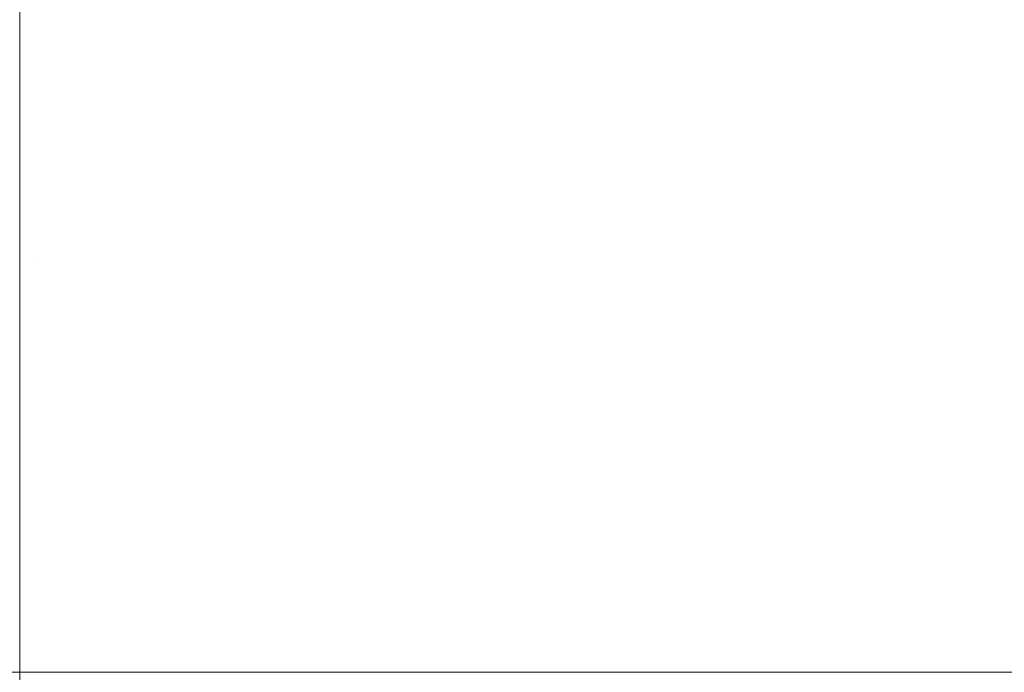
# Model space of a CAD drawing. Header units: centimetres. Extents: x -25.8 to 27.5, y 33.3 to 35.1.
# Tile 160 of 256: x -7.99296 to -7.97881, y 35.04011 to 35.04949. Entities that reach past the tile are written whole.
import ezdxf

# ---------------------------------------------------------------- set-up
doc = ezdxf.new("R2010")
doc.units = ezdxf.units.CM
doc.header["$LTSCALE"] = 2.54
doc.layers.add('Lucido design-1', color=7, linetype='Continuous')

# ---------------------------------------------------------------- blocks, each defined once
blk = doc.blocks.new('Gruppo-6-1')
at = {"color": 7, "linetype": 'Continuous', "lineweight": 9}
for points, invisible_edges in [([(-7.988323, 35.053236, 329.787095), (-7.98777, 35.053028, 329.787095), (-7.989252, 35.04934, 329.786617), (-7.989647, 35.049489, 329.786617)], 15), ([(-7.988323, 35.053236, 305.820332), (-7.98777, 35.053028, 305.820332), (-7.989252, 35.04934, 305.819854), (-7.989647, 35.049489, 305.819854)], 15), ([(-7.98777, 35.053028, 329.787095), (-7.987227, 35.052796, 329.787095), (-7.988864, 35.049174, 329.786617), (-7.989252, 35.04934, 329.786617)], 15), ([(-7.98777, 35.053028, 305.820332), (-7.987227, 35.052796, 305.820332), (-7.988864, 35.049174, 305.819854), (-7.989252, 35.04934, 305.819854)], 15), ([(-7.987227, 35.052796, 329.787095), (-7.986693, 35.052541, 329.787095), (-7.988483, 35.048992, 329.786617), (-7.988864, 35.049174, 329.786617)], 15), ([(-7.987227, 35.052796, 305.820332), (-7.986693, 35.052541, 305.820332), (-7.988483, 35.048992, 305.819854), (-7.988864, 35.049174, 305.819854)], 15), ([(-25.69296, 35.052621, 330.585336), (-25.69296, 35.048827, 330.585731), (27.40704, 35.048827, 330.585731), (27.40704, 35.052621, 330.585336)], 10), ([(-25.69296, 35.052621, 306.618573), (-25.69296, 35.048827, 306.618968), (27.40704, 35.048827, 306.618968), (27.40704, 35.052621, 306.618573)], 10), ([(-7.986693, 35.052541, 329.787095), (-7.986172, 35.052264, 329.787095), (-7.98811, 35.048794, 329.786617), (-7.988483, 35.048992, 329.786617)], 15), ([(-7.986693, 35.052541, 305.820332), (-7.986172, 35.052264, 305.820332), (-7.98811, 35.048794, 305.819854), (-7.988483, 35.048992, 305.819854)], 15), ([(-7.980054, 35.052481, 329.787732), (-7.979541, 35.051923, 329.787732), (-7.982511, 35.049308, 329.787095), (-7.982911, 35.049743, 329.787095)], 15), ([(-7.980054, 35.052481, 305.820969), (-7.979541, 35.051923, 305.820969), (-7.982511, 35.049308, 305.820332), (-7.982911, 35.049743, 305.820332)], 15), ([(-7.986172, 35.052264, 329.787095), (-7.985662, 35.051965, 329.787095), (-7.987746, 35.048581, 329.786617), (-7.98811, 35.048794, 329.786617)], 15), ([(-7.986172, 35.052264, 305.820332), (-7.985662, 35.051965, 305.820332), (-7.987746, 35.048581, 305.819854), (-7.98811, 35.048794, 305.819854)], 15), ([(-7.985662, 35.051965, 329.787095), (-7.985166, 35.051644, 329.787095), (-7.987391, 35.048352, 329.786617), (-7.987746, 35.048581, 329.786617)], 15), ([(-7.985662, 35.051965, 305.820332), (-7.985166, 35.051644, 305.820332), (-7.987391, 35.048352, 305.819854), (-7.987746, 35.048581, 305.819854)], 15), ([(-7.979541, 35.051923, 329.787732), (-7.979051, 35.051342, 329.787732), (-7.98213, 35.048856, 329.787095), (-7.982511, 35.049308, 329.787095)], 15), ([(-7.979541, 35.051923, 305.820969), (-7.979051, 35.051342, 305.820969), (-7.98213, 35.048856, 305.820332), (-7.982511, 35.049308, 305.820332)], 15), ([(-7.985166, 35.051644, 329.787095), (-7.984683, 35.051303, 329.787095), (-7.987046, 35.048108, 329.786617), (-7.987391, 35.048352, 329.786617)], 15), ([(-7.985166, 35.051644, 305.820332), (-7.984683, 35.051303, 305.820332), (-7.987046, 35.048108, 305.819854), (-7.987391, 35.048352, 305.819854)], 15), ([(-7.984683, 35.051303, 329.787095), (-7.984216, 35.050942, 329.787095), (-7.986712, 35.04785, 329.786617), (-7.987046, 35.048108, 329.786617)], 15), ([(-7.984683, 35.051303, 305.820332), (-7.984216, 35.050942, 305.820332), (-7.986712, 35.04785, 305.819854), (-7.987046, 35.048108, 305.819854)], 15), ([(-7.979051, 35.051342, 329.787732), (-7.978587, 35.050742, 329.787732), (-7.981769, 35.048389, 329.787095), (-7.98213, 35.048856, 329.787095)], 15), ([(-7.979051, 35.051342, 305.820969), (-7.978587, 35.050742, 305.820969), (-7.981769, 35.048389, 305.820332), (-7.98213, 35.048856, 305.820332)], 15), ([(-7.984216, 35.050942, 329.787095), (-7.983764, 35.050561, 329.787095), (-7.98639, 35.047578, 329.786617), (-7.986712, 35.04785, 329.786617)], 15), ([(-7.984216, 35.050942, 305.820332), (-7.983764, 35.050561, 305.820332), (-7.98639, 35.047578, 305.819854), (-7.986712, 35.04785, 305.819854)], 15), ([(-7.978587, 35.050742, 329.787732), (-7.978149, 35.050122, 329.787732), (-7.981428, 35.047906, 329.787095), (-7.981769, 35.048389, 329.787095)], 15), ([(-7.978587, 35.050742, 305.820969), (-7.978149, 35.050122, 305.820969), (-7.981428, 35.047906, 305.820332), (-7.981769, 35.048389, 305.820332)], 15), ([(-7.983764, 35.050561, 329.787095), (-7.983329, 35.050161, 329.787095), (-7.986079, 35.047292, 329.786617), (-7.98639, 35.047578, 329.786617)], 15), ([(-7.983764, 35.050561, 305.820332), (-7.983329, 35.050161, 305.820332), (-7.986079, 35.047292, 305.819854), (-7.98639, 35.047578, 305.819854)], 15), ([(-7.983329, 35.050161, 329.787095), (-7.982911, 35.049743, 329.787095), (-7.98578, 35.046993, 329.786617), (-7.986079, 35.047292, 329.786617)], 15), ([(-7.983329, 35.050161, 305.820332), (-7.982911, 35.049743, 305.820332), (-7.98578, 35.046993, 305.819854), (-7.986079, 35.047292, 305.819854)], 15), ([(-7.978149, 35.050122, 329.787732), (-7.977738, 35.049485, 329.787732), (-7.981107, 35.04741, 329.787095), (-7.981428, 35.047906, 329.787095)], 15), ([(-7.978149, 35.050122, 305.820969), (-7.977738, 35.049485, 305.820969), (-7.981107, 35.04741, 305.820332), (-7.981428, 35.047906, 305.820332)], 15), ([(-7.99296, 35.048826, 329.786519), (-7.99296, 35.050057, 329.786617), (-7.992538, 35.050048, 329.786617)], 10), ([(-7.99296, 35.048826, 305.819756), (-7.99296, 35.050057, 305.819854), (-7.992538, 35.050048, 305.819854)], 10), ([(-7.992538, 35.050048, 329.786617), (-7.992707, 35.046067, 329.786299), (-7.99296, 35.046073, 329.786299), (-7.99296, 35.048826, 329.786519)], 11), ([(-7.992538, 35.050048, 305.819854), (-7.992707, 35.046067, 305.819536), (-7.99296, 35.046073, 305.819536), (-7.99296, 35.048826, 305.819756)], 11), ([(-7.992538, 35.050048, 329.786617), (-7.992117, 35.050021, 329.786617), (-7.992455, 35.046051, 329.786299), (-7.992707, 35.046067, 329.786299)], 15), ([(-7.992538, 35.050048, 305.819854), (-7.992117, 35.050021, 305.819854), (-7.992455, 35.046051, 305.819536), (-7.992707, 35.046067, 305.819536)], 15), ([(-7.992117, 35.050021, 329.786617), (-7.991697, 35.049977, 329.786617), (-7.992203, 35.046024, 329.786299), (-7.992455, 35.046051, 329.786299)], 15), ([(-7.992117, 35.050021, 305.819854), (-7.991697, 35.049977, 305.819854), (-7.992203, 35.046024, 305.819536), (-7.992455, 35.046051, 305.819536)], 15), ([(-7.991697, 35.049977, 329.786617), (-7.991279, 35.049914, 329.786617), (-7.991953, 35.045987, 329.786299), (-7.992203, 35.046024, 329.786299)], 15), ([(-7.991697, 35.049977, 305.819854), (-7.991279, 35.049914, 305.819854), (-7.991953, 35.045987, 305.819536), (-7.992203, 35.046024, 305.819536)], 15), ([(-7.991279, 35.049914, 329.786617), (-7.990865, 35.049834, 329.786617), (-7.991704, 35.045939, 329.786299), (-7.991953, 35.045987, 329.786299)], 15), ([(-7.991279, 35.049914, 305.819854), (-7.990865, 35.049834, 305.819854), (-7.991704, 35.045939, 305.819536), (-7.991953, 35.045987, 305.819536)], 15), ([(-7.990865, 35.049834, 329.786617), (-7.990454, 35.049736, 329.786617), (-7.991458, 35.04588, 329.786299), (-7.991704, 35.045939, 329.786299)], 15), ([(-7.990865, 35.049834, 305.819854), (-7.990454, 35.049736, 305.819854), (-7.991458, 35.04588, 305.819536), (-7.991704, 35.045939, 305.819536)], 15), ([(-7.990454, 35.049736, 329.786617), (-7.990048, 35.049621, 329.786617), (-7.991215, 35.045811, 329.786299), (-7.991458, 35.04588, 329.786299)], 15), ([(-7.990454, 35.049736, 305.819854), (-7.990048, 35.049621, 305.819854), (-7.991215, 35.045811, 305.819536), (-7.991458, 35.04588, 305.819536)], 15), ([(-7.982911, 35.049743, 329.787095), (-7.982511, 35.049308, 329.787095), (-7.985494, 35.046682, 329.786617), (-7.98578, 35.046993, 329.786617)], 15), ([(-7.982911, 35.049743, 305.820332), (-7.982511, 35.049308, 305.820332), (-7.985494, 35.046682, 305.819854), (-7.98578, 35.046993, 305.819854)], 15), ([(-7.990048, 35.049621, 329.786617), (-7.989647, 35.049489, 329.786617), (-7.990974, 35.045732, 329.786299), (-7.991215, 35.045811, 329.786299)], 15), ([(-7.990048, 35.049621, 305.819854), (-7.989647, 35.049489, 305.819854), (-7.990974, 35.045732, 305.819536), (-7.991215, 35.045811, 305.819536)], 15), ([(-7.989647, 35.049489, 329.786617), (-7.989252, 35.04934, 329.786617), (-7.990738, 35.045643, 329.786299), (-7.990974, 35.045732, 329.786299)], 15), ([(-7.989647, 35.049489, 305.819854), (-7.989252, 35.04934, 305.819854), (-7.990738, 35.045643, 305.819536), (-7.990974, 35.045732, 305.819536)], 15), ([(-7.977738, 35.049485, 329.787732), (-7.977354, 35.04883, 329.787732), (-7.980808, 35.0469, 329.787095), (-7.981107, 35.04741, 329.787095)], 15), ([(-7.977738, 35.049485, 305.820969), (-7.977354, 35.04883, 305.820969), (-7.980808, 35.0469, 305.820332), (-7.981107, 35.04741, 305.820332)], 15), ([(-7.989252, 35.04934, 329.786617), (-7.988864, 35.049174, 329.786617), (-7.990505, 35.045543, 329.786299), (-7.990738, 35.045643, 329.786299)], 15), ([(-7.989252, 35.04934, 305.819854), (-7.988864, 35.049174, 305.819854), (-7.990505, 35.045543, 305.819536), (-7.990738, 35.045643, 305.819536)], 15), ([(-7.982511, 35.049308, 329.787095), (-7.98213, 35.048856, 329.787095), (-7.985222, 35.04636, 329.786617), (-7.985494, 35.046682, 329.786617)], 15), ([(-7.982511, 35.049308, 305.820332), (-7.98213, 35.048856, 305.820332), (-7.985222, 35.04636, 305.819854), (-7.985494, 35.046682, 305.819854)], 15), ([(-7.988864, 35.049174, 329.786617), (-7.988483, 35.048992, 329.786617), (-7.990277, 35.045434, 329.786299), (-7.990505, 35.045543, 329.786299)], 15), ([(-7.988864, 35.049174, 305.819854), (-7.988483, 35.048992, 305.819854), (-7.990277, 35.045434, 305.819536), (-7.990505, 35.045543, 305.819536)], 15), ([(-7.988483, 35.048992, 329.786617), (-7.98811, 35.048794, 329.786617), (-7.990053, 35.045316, 329.786299), (-7.990277, 35.045434, 329.786299)], 15), ([(-7.988483, 35.048992, 305.819854), (-7.98811, 35.048794, 305.819854), (-7.990053, 35.045316, 305.819536), (-7.990277, 35.045434, 305.819536)], 15), ([(27.40704, 35.048331, 330.585783), (27.40704, 35.048827, 330.585731), (-25.69296, 35.048827, 330.585731), (-25.69296, 35.048331, 330.585783)], 10), ([(27.40704, 35.048331, 306.61902), (27.40704, 35.048827, 306.618968), (-25.69296, 35.048827, 306.618968), (-25.69296, 35.048331, 306.61902)], 10), ([(-7.98213, 35.048856, 329.787095), (-7.981769, 35.048389, 329.787095), (-7.984964, 35.046026, 329.786617), (-7.985222, 35.04636, 329.786617)], 15), ([(-7.98213, 35.048856, 305.820332), (-7.981769, 35.048389, 305.820332), (-7.984964, 35.046026, 305.819854), (-7.985222, 35.04636, 305.819854)], 15), ([(-7.977354, 35.04883, 329.787732), (-7.976998, 35.04816, 329.787732), (-7.980531, 35.046379, 329.787095), (-7.980808, 35.0469, 329.787095)], 15), ([(-7.977354, 35.04883, 305.820969), (-7.976998, 35.04816, 305.820969), (-7.980531, 35.046379, 305.820332), (-7.980808, 35.0469, 305.820332)], 15), ([(-7.98811, 35.048794, 329.786617), (-7.987746, 35.048581, 329.786617), (-7.989835, 35.045188, 329.786299), (-7.990053, 35.045316, 329.786299)], 15), ([(-7.98811, 35.048794, 305.819854), (-7.987746, 35.048581, 305.819854), (-7.989835, 35.045188, 305.819536), (-7.990053, 35.045316, 305.819536)], 15), ([(-7.987746, 35.048581, 329.786617), (-7.987391, 35.048352, 329.786617), (-7.989622, 35.04505, 329.786299), (-7.989835, 35.045188, 329.786299)], 15), ([(-7.987746, 35.048581, 305.819854), (-7.987391, 35.048352, 305.819854), (-7.989622, 35.04505, 305.819536), (-7.989835, 35.045188, 305.819536)], 15), ([(-7.981769, 35.048389, 329.787095), (-7.981428, 35.047906, 329.787095), (-7.98472, 35.045681, 329.786617), (-7.984964, 35.046026, 329.786617)], 15), ([(-7.981769, 35.048389, 305.820332), (-7.981428, 35.047906, 305.820332), (-7.98472, 35.045681, 305.819854), (-7.984964, 35.046026, 305.819854)], 15), ([(-25.69296, 35.048331, 330.585783), (-25.69296, 35.044473, 330.586018), (27.40704, 35.044473, 330.586018), (27.40704, 35.048331, 330.585783)], 10), ([(-25.69296, 35.048331, 306.61902), (-25.69296, 35.044473, 306.619255), (27.40704, 35.044473, 306.619255), (27.40704, 35.048331, 306.61902)], 10), ([(-7.987391, 35.048352, 329.786617), (-7.987046, 35.048108, 329.786617), (-7.989416, 35.044904, 329.786299), (-7.989622, 35.04505, 329.786299)], 15), ([(-7.987391, 35.048352, 305.819854), (-7.987046, 35.048108, 305.819854), (-7.989416, 35.044904, 305.819536), (-7.989622, 35.04505, 305.819536)], 15), ([(-7.987046, 35.048108, 329.786617), (-7.986712, 35.04785, 329.786617), (-7.989215, 35.044749, 329.786299), (-7.989416, 35.044904, 329.786299)], 15), ([(-7.987046, 35.048108, 305.819854), (-7.986712, 35.04785, 305.819854), (-7.989215, 35.044749, 305.819536), (-7.989416, 35.044904, 305.819536)], 15), ([(-7.976998, 35.04816, 329.787732), (-7.97667, 35.047475, 329.787732), (-7.980276, 35.045845, 329.787095), (-7.980531, 35.046379, 329.787095)], 15), ([(-7.976998, 35.04816, 305.820969), (-7.97667, 35.047475, 305.820969), (-7.980276, 35.045845, 305.820332), (-7.980531, 35.046379, 305.820332)], 15), ([(-7.986712, 35.04785, 329.786617), (-7.98639, 35.047578, 329.786617), (-7.989022, 35.044586, 329.786299), (-7.989215, 35.044749, 329.786299)], 15), ([(-7.986712, 35.04785, 305.819854), (-7.98639, 35.047578, 305.819854), (-7.989022, 35.044586, 305.819536), (-7.989215, 35.044749, 305.819536)], 15), ([(-7.981428, 35.047906, 329.787095), (-7.981107, 35.04741, 329.787095), (-7.984491, 35.045326, 329.786617), (-7.98472, 35.045681, 329.786617)], 15), ([(-7.981428, 35.047906, 305.820332), (-7.981107, 35.04741, 305.820332), (-7.984491, 35.045326, 305.819854), (-7.98472, 35.045681, 305.819854)], 15), ([(-7.98639, 35.047578, 329.786617), (-7.986079, 35.047292, 329.786617), (-7.988836, 35.044415, 329.786299), (-7.989022, 35.044586, 329.786299)], 15), ([(-7.98639, 35.047578, 305.819854), (-7.986079, 35.047292, 305.819854), (-7.988836, 35.044415, 305.819536), (-7.989022, 35.044586, 305.819536)], 15), ([(-7.981107, 35.04741, 329.787095), (-7.980808, 35.0469, 329.787095), (-7.984278, 35.044962, 329.786617), (-7.984491, 35.045326, 329.786617)], 15), ([(-7.981107, 35.04741, 305.820332), (-7.980808, 35.0469, 305.820332), (-7.984278, 35.044962, 305.819854), (-7.984491, 35.045326, 305.819854)], 15), ([(-7.97667, 35.047475, 329.787732), (-7.976373, 35.046777, 329.787732), (-7.980044, 35.045302, 329.787095), (-7.980276, 35.045845, 329.787095)], 15), ([(-7.97667, 35.047475, 305.820969), (-7.976373, 35.046777, 305.820969), (-7.980044, 35.045302, 305.820332), (-7.980276, 35.045845, 305.820332)], 15), ([(-7.986079, 35.047292, 329.786617), (-7.98578, 35.046993, 329.786617), (-7.988657, 35.044236, 329.786299), (-7.988836, 35.044415, 329.786299)], 15), ([(-7.986079, 35.047292, 305.819854), (-7.98578, 35.046993, 305.819854), (-7.988657, 35.044236, 305.819536), (-7.988836, 35.044415, 305.819536)], 15), ([(-7.98578, 35.046993, 329.786617), (-7.985494, 35.046682, 329.786617), (-7.988486, 35.04405, 329.786299), (-7.988657, 35.044236, 329.786299)], 15), ([(-7.98578, 35.046993, 305.819854), (-7.985494, 35.046682, 305.819854), (-7.988486, 35.04405, 305.819536), (-7.988657, 35.044236, 305.819536)], 15), ([(-7.980808, 35.0469, 329.787095), (-7.980531, 35.046379, 329.787095), (-7.98408, 35.044589, 329.786617), (-7.984278, 35.044962, 329.786617)], 15), ([(-7.980808, 35.0469, 305.820332), (-7.980531, 35.046379, 305.820332), (-7.98408, 35.044589, 305.819854), (-7.984278, 35.044962, 305.819854)], 15), ([(-7.985494, 35.046682, 329.786617), (-7.985222, 35.04636, 329.786617), (-7.988323, 35.043857, 329.786299), (-7.988486, 35.04405, 329.786299)], 15), ([(-7.985494, 35.046682, 305.819854), (-7.985222, 35.04636, 305.819854), (-7.988323, 35.043857, 305.819536), (-7.988486, 35.04405, 305.819536)], 15), ([(-7.976373, 35.046777, 329.787732), (-7.976105, 35.046067, 329.787732), (-7.979836, 35.044749, 329.787095), (-7.980044, 35.045302, 329.787095)], 15), ([(-7.976373, 35.046777, 305.820969), (-7.976105, 35.046067, 305.820969), (-7.979836, 35.044749, 305.820332), (-7.980044, 35.045302, 305.820332)], 15), ([(-7.985222, 35.04636, 329.786617), (-7.984964, 35.046026, 329.786617), (-7.988168, 35.043656, 329.786299), (-7.988323, 35.043857, 329.786299)], 15), ([(-7.985222, 35.04636, 305.819854), (-7.984964, 35.046026, 305.819854), (-7.988168, 35.043656, 305.819536), (-7.988323, 35.043857, 305.819536)], 15), ([(-7.980531, 35.046379, 329.787095), (-7.980276, 35.045845, 329.787095), (-7.983898, 35.044208, 329.786617), (-7.98408, 35.044589, 329.786617)], 15), ([(-7.980531, 35.046379, 305.820332), (-7.980276, 35.045845, 305.820332), (-7.983898, 35.044208, 305.819854), (-7.98408, 35.044589, 305.819854)], 15), ([(-7.99296, 35.044473, 329.786236), (-7.99296, 35.046073, 329.786299), (-7.992707, 35.046067, 329.786299)], 10), ([(-7.99296, 35.044473, 305.819473), (-7.99296, 35.046073, 305.819536), (-7.992707, 35.046067, 305.819536)], 10), ([(-7.992707, 35.046067, 329.786299), (-7.992876, 35.042082, 329.786141), (-7.99296, 35.042084, 329.786141), (-7.99296, 35.044473, 329.786236)], 11), ([(-7.992707, 35.046067, 305.819536), (-7.992876, 35.042082, 305.819378), (-7.99296, 35.042084, 305.819378), (-7.99296, 35.044473, 305.819473)], 11), ([(-7.992707, 35.046067, 329.786299), (-7.992455, 35.046051, 329.786299), (-7.992793, 35.042077, 329.786141), (-7.992876, 35.042082, 329.786141)], 15), ([(-7.992707, 35.046067, 305.819536), (-7.992455, 35.046051, 305.819536), (-7.992793, 35.042077, 305.819378), (-7.992876, 35.042082, 305.819378)], 15), ([(-7.992455, 35.046051, 329.786299), (-7.992203, 35.046024, 329.786299), (-7.99271, 35.042068, 329.786141), (-7.992793, 35.042077, 329.786141)], 15), ([(-7.992455, 35.046051, 305.819536), (-7.992203, 35.046024, 305.819536), (-7.99271, 35.042068, 305.819378), (-7.992793, 35.042077, 305.819378)], 15), ([(-7.992203, 35.046024, 329.786299), (-7.991953, 35.045987, 329.786299), (-7.992627, 35.042056, 329.786141), (-7.99271, 35.042068, 329.786141)], 15), ([(-7.992203, 35.046024, 305.819536), (-7.991953, 35.045987, 305.819536), (-7.992627, 35.042056, 305.819378), (-7.99271, 35.042068, 305.819378)], 15), ([(-7.991953, 35.045987, 329.786299), (-7.991704, 35.045939, 329.786299), (-7.992545, 35.04204, 329.786141), (-7.992627, 35.042056, 329.786141)], 15), ([(-7.991953, 35.045987, 305.819536), (-7.991704, 35.045939, 305.819536), (-7.992545, 35.04204, 305.819378), (-7.992627, 35.042056, 305.819378)], 15), ([(-7.984964, 35.046026, 329.786617), (-7.98472, 35.045681, 329.786617), (-7.988022, 35.04345, 329.786299), (-7.988168, 35.043656, 329.786299)], 15), ([(-7.984964, 35.046026, 305.819854), (-7.98472, 35.045681, 305.819854), (-7.988022, 35.04345, 305.819536), (-7.988168, 35.043656, 305.819536)], 15), ([(-7.976105, 35.046067, 329.787732), (-7.975867, 35.045347, 329.787732), (-7.979651, 35.044188, 329.787095), (-7.979836, 35.044749, 329.787095)], 15), ([(-7.976105, 35.046067, 305.820969), (-7.975867, 35.045347, 305.820969), (-7.979651, 35.044188, 305.820332), (-7.979836, 35.044749, 305.820332)], 15), ([(-7.991704, 35.045939, 329.786299), (-7.991458, 35.04588, 329.786299), (-7.992463, 35.04202, 329.786141), (-7.992545, 35.04204, 329.786141)], 15), ([(-7.991704, 35.045939, 305.819536), (-7.991458, 35.04588, 305.819536), (-7.992463, 35.04202, 305.819378), (-7.992545, 35.04204, 305.819378)], 15), ([(-7.991458, 35.04588, 329.786299), (-7.991215, 35.045811, 329.786299), (-7.992383, 35.041998, 329.786141), (-7.992463, 35.04202, 329.786141)], 15), ([(-7.991458, 35.04588, 305.819536), (-7.991215, 35.045811, 305.819536), (-7.992383, 35.041998, 305.819378), (-7.992463, 35.04202, 305.819378)], 15), ([(-7.980276, 35.045845, 329.787095), (-7.980044, 35.045302, 329.787095), (-7.983732, 35.04382, 329.786617), (-7.983898, 35.044208, 329.786617)], 15), ([(-7.980276, 35.045845, 305.820332), (-7.980044, 35.045302, 305.820332), (-7.983732, 35.04382, 305.819854), (-7.983898, 35.044208, 305.819854)], 15), ([(-7.991215, 35.045811, 329.786299), (-7.990974, 35.045732, 329.786299), (-7.992303, 35.041971, 329.786141), (-7.992383, 35.041998, 329.786141)], 15), ([(-7.991215, 35.045811, 305.819536), (-7.990974, 35.045732, 305.819536), (-7.992303, 35.041971, 305.819378), (-7.992383, 35.041998, 305.819378)], 15), ([(-7.990974, 35.045732, 329.786299), (-7.990738, 35.045643, 329.786299), (-7.992225, 35.041942, 329.786141), (-7.992303, 35.041971, 329.786141)], 15), ([(-7.990974, 35.045732, 305.819536), (-7.990738, 35.045643, 305.819536), (-7.992225, 35.041942, 305.819378), (-7.992303, 35.041971, 305.819378)], 15), ([(-7.990738, 35.045643, 329.786299), (-7.990505, 35.045543, 329.786299), (-7.992148, 35.041909, 329.786141), (-7.992225, 35.041942, 329.786141)], 15), ([(-7.990738, 35.045643, 305.819536), (-7.990505, 35.045543, 305.819536), (-7.992148, 35.041909, 305.819378), (-7.992225, 35.041942, 305.819378)], 15), ([(-7.98472, 35.045681, 329.786617), (-7.984491, 35.045326, 329.786617), (-7.987884, 35.043237, 329.786299), (-7.988022, 35.04345, 329.786299)], 15), ([(-7.98472, 35.045681, 305.819854), (-7.984491, 35.045326, 305.819854), (-7.987884, 35.043237, 305.819536), (-7.988022, 35.04345, 305.819536)], 15), ([(-7.990505, 35.045543, 329.786299), (-7.990277, 35.045434, 329.786299), (-7.992072, 35.041873, 329.786141), (-7.992148, 35.041909, 329.786141)], 15), ([(-7.990505, 35.045543, 305.819536), (-7.990277, 35.045434, 305.819536), (-7.992072, 35.041873, 305.819378), (-7.992148, 35.041909, 305.819378)], 15), ([(-7.990277, 35.045434, 329.786299), (-7.990053, 35.045316, 329.786299), (-7.991998, 35.041834, 329.786141), (-7.992072, 35.041873, 329.786141)], 15), ([(-7.990277, 35.045434, 305.819536), (-7.990053, 35.045316, 305.819536), (-7.991998, 35.041834, 305.819378), (-7.992072, 35.041873, 305.819378)], 15), ([(-7.990053, 35.045316, 329.786299), (-7.989835, 35.045188, 329.786299), (-7.991926, 35.041791, 329.786141), (-7.991998, 35.041834, 329.786141)], 15), ([(-7.990053, 35.045316, 305.819536), (-7.989835, 35.045188, 305.819536), (-7.991926, 35.041791, 305.819378), (-7.991998, 35.041834, 305.819378)], 15), ([(-7.984491, 35.045326, 329.786617), (-7.984278, 35.044962, 329.786617), (-7.987756, 35.043019, 329.786299), (-7.987884, 35.043237, 329.786299)], 15), ([(-7.984491, 35.045326, 305.819854), (-7.984278, 35.044962, 305.819854), (-7.987756, 35.043019, 305.819536), (-7.987884, 35.043237, 305.819536)], 15), ([(-7.980044, 35.045302, 329.787095), (-7.979836, 35.044749, 329.787095), (-7.983583, 35.043425, 329.786617), (-7.983732, 35.04382, 329.786617)], 15), ([(-7.980044, 35.045302, 305.820332), (-7.979836, 35.044749, 305.820332), (-7.983583, 35.043425, 305.819854), (-7.983732, 35.04382, 305.819854)], 15), ([(-7.975867, 35.045347, 329.787732), (-7.97566, 35.044616, 329.787732), (-7.97949, 35.043619, 329.787095), (-7.979651, 35.044188, 329.787095)], 15), ([(-7.975867, 35.045347, 305.820969), (-7.97566, 35.044616, 305.820969), (-7.97949, 35.043619, 305.820332), (-7.979651, 35.044188, 305.820332)], 15), ([(-7.989835, 35.045188, 329.786299), (-7.989622, 35.04505, 329.786299), (-7.991856, 35.041746, 329.786141), (-7.991926, 35.041791, 329.786141)], 15), ([(-7.989835, 35.045188, 305.819536), (-7.989622, 35.04505, 305.819536), (-7.991856, 35.041746, 305.819378), (-7.991926, 35.041791, 305.819378)], 15), ([(-7.989622, 35.04505, 329.786299), (-7.989416, 35.044904, 329.786299), (-7.991787, 35.041698, 329.786141), (-7.991856, 35.041746, 329.786141)], 15), ([(-7.989622, 35.04505, 305.819536), (-7.989416, 35.044904, 305.819536), (-7.991787, 35.041698, 305.819378), (-7.991856, 35.041746, 305.819378)], 15), ([(-7.989416, 35.044904, 329.786299), (-7.989215, 35.044749, 329.786299), (-7.991721, 35.041646, 329.786141), (-7.991787, 35.041698, 329.786141)], 15), ([(-7.989416, 35.044904, 305.819536), (-7.989215, 35.044749, 305.819536), (-7.991721, 35.041646, 305.819378), (-7.991787, 35.041698, 305.819378)], 15), ([(-7.984278, 35.044962, 329.786617), (-7.98408, 35.044589, 329.786617), (-7.987638, 35.042795, 329.786299), (-7.987756, 35.043019, 329.786299)], 15), ([(-7.984278, 35.044962, 305.819854), (-7.98408, 35.044589, 305.819854), (-7.987638, 35.042795, 305.819536), (-7.987756, 35.043019, 305.819536)], 15), ([(-7.989215, 35.044749, 329.786299), (-7.989022, 35.044586, 329.786299), (-7.991657, 35.041592, 329.786141), (-7.991721, 35.041646, 329.786141)], 15), ([(-7.989215, 35.044749, 305.819536), (-7.989022, 35.044586, 305.819536), (-7.991657, 35.041592, 305.819378), (-7.991721, 35.041646, 305.819378)], 15), ([(-7.979836, 35.044749, 329.787095), (-7.979651, 35.044188, 329.787095), (-7.983451, 35.043024, 329.786617), (-7.983583, 35.043425, 329.786617)], 15), ([(-7.979836, 35.044749, 305.820332), (-7.979651, 35.044188, 305.820332), (-7.983451, 35.043024, 305.819854), (-7.983583, 35.043425, 305.819854)], 15), ([(-7.989022, 35.044586, 329.786299), (-7.988836, 35.044415, 329.786299), (-7.991595, 35.041536, 329.786141), (-7.991657, 35.041592, 329.786141)], 15), ([(-7.989022, 35.044586, 305.819536), (-7.988836, 35.044415, 305.819536), (-7.991595, 35.041536, 305.819378), (-7.991657, 35.041592, 305.819378)], 15), ([(-7.98408, 35.044589, 329.786617), (-7.983898, 35.044208, 329.786617), (-7.987529, 35.042567, 329.786299), (-7.987638, 35.042795, 329.786299)], 15), ([(-7.98408, 35.044589, 305.819854), (-7.983898, 35.044208, 305.819854), (-7.987529, 35.042567, 305.819536), (-7.987638, 35.042795, 305.819536)], 15), ([(-7.97566, 35.044616, 329.787732), (-7.975485, 35.043878, 329.787732), (-7.979353, 35.043045, 329.787095), (-7.97949, 35.043619, 329.787095)], 15), ([(-7.97566, 35.044616, 305.820969), (-7.975485, 35.043878, 305.820969), (-7.979353, 35.043045, 305.820332), (-7.97949, 35.043619, 305.820332)], 15), ([(27.40704, 35.044028, 330.586045), (27.40704, 35.044473, 330.586018), (-25.69296, 35.044473, 330.586018), (-25.69296, 35.044028, 330.586045)], 10), ([(27.40704, 35.044028, 306.619282), (27.40704, 35.044473, 306.619255), (-25.69296, 35.044473, 306.619255), (-25.69296, 35.044028, 306.619282)], 10), ([(-7.988836, 35.044415, 329.786299), (-7.988657, 35.044236, 329.786299), (-7.991536, 35.041477, 329.786141), (-7.991595, 35.041536, 329.786141)], 15), ([(-7.988836, 35.044415, 305.819536), (-7.988657, 35.044236, 305.819536), (-7.991536, 35.041477, 305.819378), (-7.991595, 35.041536, 305.819378)], 15), ([(-7.988657, 35.044236, 329.786299), (-7.988486, 35.04405, 329.786299), (-7.99148, 35.041415, 329.786141), (-7.991536, 35.041477, 329.786141)], 15), ([(-7.988657, 35.044236, 305.819536), (-7.988486, 35.04405, 305.819536), (-7.99148, 35.041415, 305.819378), (-7.991536, 35.041477, 305.819378)], 15), ([(-7.983898, 35.044208, 329.786617), (-7.983732, 35.04382, 329.786617), (-7.987429, 35.042334, 329.786299), (-7.987529, 35.042567, 329.786299)], 15), ([(-7.983898, 35.044208, 305.819854), (-7.983732, 35.04382, 305.819854), (-7.987429, 35.042334, 305.819536), (-7.987529, 35.042567, 305.819536)], 15), ([(-7.979651, 35.044188, 329.787095), (-7.97949, 35.043619, 329.787095), (-7.983336, 35.042618, 329.786617), (-7.983451, 35.043024, 329.786617)], 15), ([(-7.979651, 35.044188, 305.820332), (-7.97949, 35.043619, 305.820332), (-7.983336, 35.042618, 305.819854), (-7.983451, 35.043024, 305.819854)], 15), ([(-25.69296, 35.044028, 330.586045), (-25.69296, 35.040112, 330.586121), (27.40704, 35.040112, 330.586121), (27.40704, 35.044028, 330.586045)], 8), ([(-25.69296, 35.044028, 306.619282), (-25.69296, 35.040112, 306.619358), (27.40704, 35.040112, 306.619358), (27.40704, 35.044028, 306.619282)], 8), ([(-7.988486, 35.04405, 329.786299), (-7.988323, 35.043857, 329.786299), (-7.991426, 35.041351, 329.786141), (-7.99148, 35.041415, 329.786141)], 15), ([(-7.988486, 35.04405, 305.819536), (-7.988323, 35.043857, 305.819536), (-7.991426, 35.041351, 305.819378), (-7.99148, 35.041415, 305.819378)], 15), ([(-7.988323, 35.043857, 329.786299), (-7.988168, 35.043656, 329.786299), (-7.991374, 35.041285, 329.786141), (-7.991426, 35.041351, 329.786141)], 15), ([(-7.988323, 35.043857, 305.819536), (-7.988168, 35.043656, 305.819536), (-7.991374, 35.041285, 305.819378), (-7.991426, 35.041351, 305.819378)], 15), ([(-7.975485, 35.043878, 329.787732), (-7.975341, 35.043133, 329.787732), (-7.979241, 35.042464, 329.787095), (-7.979353, 35.043045, 329.787095)], 15), ([(-7.975485, 35.043878, 305.820969), (-7.975341, 35.043133, 305.820969), (-7.979241, 35.042464, 305.820332), (-7.979353, 35.043045, 305.820332)], 15), ([(-7.983732, 35.04382, 329.786617), (-7.983583, 35.043425, 329.786617), (-7.98734, 35.042098, 329.786299), (-7.987429, 35.042334, 329.786299)], 15), ([(-7.983732, 35.04382, 305.819854), (-7.983583, 35.043425, 305.819854), (-7.98734, 35.042098, 305.819536), (-7.987429, 35.042334, 305.819536)], 15), ([(-7.988168, 35.043656, 329.786299), (-7.988022, 35.04345, 329.786299), (-7.991326, 35.041216, 329.786141), (-7.991374, 35.041285, 329.786141)], 15), ([(-7.988168, 35.043656, 305.819536), (-7.988022, 35.04345, 305.819536), (-7.991326, 35.041216, 305.819378), (-7.991374, 35.041285, 305.819378)], 15), ([(-7.97949, 35.043619, 329.787095), (-7.979353, 35.043045, 329.787095), (-7.983238, 35.042207, 329.786617), (-7.983336, 35.042618, 329.786617)], 15), ([(-7.97949, 35.043619, 305.820332), (-7.979353, 35.043045, 305.820332), (-7.983238, 35.042207, 305.819854), (-7.983336, 35.042618, 305.819854)], 15), ([(-7.988022, 35.04345, 329.786299), (-7.987884, 35.043237, 329.786299), (-7.991281, 35.041146, 329.786141), (-7.991326, 35.041216, 329.786141)], 15), ([(-7.988022, 35.04345, 305.819536), (-7.987884, 35.043237, 305.819536), (-7.991281, 35.041146, 305.819378), (-7.991326, 35.041216, 305.819378)], 15), ([(-7.983583, 35.043425, 329.786617), (-7.983451, 35.043024, 329.786617), (-7.987261, 35.041857, 329.786299), (-7.98734, 35.042098, 329.786299)], 15), ([(-7.983583, 35.043425, 305.819854), (-7.983451, 35.043024, 305.819854), (-7.987261, 35.041857, 305.819536), (-7.98734, 35.042098, 305.819536)], 15), ([(-7.987884, 35.043237, 329.786299), (-7.987756, 35.043019, 329.786299), (-7.991238, 35.041074, 329.786141), (-7.991281, 35.041146, 329.786141)], 15), ([(-7.987884, 35.043237, 305.819536), (-7.987756, 35.043019, 305.819536), (-7.991238, 35.041074, 305.819378), (-7.991281, 35.041146, 305.819378)], 15), ([(-7.987756, 35.043019, 329.786299), (-7.987638, 35.042795, 329.786299), (-7.991199, 35.041, 329.786141), (-7.991238, 35.041074, 329.786141)], 15), ([(-7.987756, 35.043019, 305.819536), (-7.987638, 35.042795, 305.819536), (-7.991199, 35.041, 305.819378), (-7.991238, 35.041074, 305.819378)], 15), ([(-7.983451, 35.043024, 329.786617), (-7.983336, 35.042618, 329.786617), (-7.987192, 35.041614, 329.786299), (-7.987261, 35.041857, 329.786299)], 15), ([(-7.983451, 35.043024, 305.819854), (-7.983336, 35.042618, 305.819854), (-7.987192, 35.041614, 305.819536), (-7.987261, 35.041857, 305.819536)], 15), ([(-7.979353, 35.043045, 329.787095), (-7.979241, 35.042464, 329.787095), (-7.983158, 35.041793, 329.786617), (-7.983238, 35.042207, 329.786617)], 15), ([(-7.979353, 35.043045, 305.820332), (-7.979241, 35.042464, 305.820332), (-7.983158, 35.041793, 305.819854), (-7.983238, 35.042207, 305.819854)], 15), ([(-7.975341, 35.043133, 329.787732), (-7.975228, 35.042383, 329.787732), (-7.979153, 35.04188, 329.787095), (-7.979241, 35.042464, 329.787095)], 15), ([(-7.975341, 35.043133, 305.820969), (-7.975228, 35.042383, 305.820969), (-7.979153, 35.04188, 305.820332), (-7.979241, 35.042464, 305.820332)], 15), ([(-7.987638, 35.042795, 329.786299), (-7.987529, 35.042567, 329.786299), (-7.991163, 35.040924, 329.786141), (-7.991199, 35.041, 329.786141)], 15), ([(-7.987638, 35.042795, 305.819536), (-7.987529, 35.042567, 305.819536), (-7.991163, 35.040924, 305.819378), (-7.991199, 35.041, 305.819378)], 15), ([(-7.983336, 35.042618, 329.786617), (-7.983238, 35.042207, 329.786617), (-7.987133, 35.041368, 329.786299), (-7.987192, 35.041614, 329.786299)], 15), ([(-7.983336, 35.042618, 305.819854), (-7.983238, 35.042207, 305.819854), (-7.987133, 35.041368, 305.819536), (-7.987192, 35.041614, 305.819536)], 15), ([(-7.987529, 35.042567, 329.786299), (-7.987429, 35.042334, 329.786299), (-7.99113, 35.040847, 329.786141), (-7.991163, 35.040924, 329.786141)], 15), ([(-7.987529, 35.042567, 305.819536), (-7.987429, 35.042334, 305.819536), (-7.99113, 35.040847, 305.819378), (-7.991163, 35.040924, 305.819378)], 15), ([(-7.979241, 35.042464, 329.787095), (-7.979153, 35.04188, 329.787095), (-7.983095, 35.041375, 329.786617), (-7.983158, 35.041793, 329.786617)], 15), ([(-7.979241, 35.042464, 305.820332), (-7.979153, 35.04188, 305.820332), (-7.983095, 35.041375, 305.819854), (-7.983158, 35.041793, 305.819854)], 15), ([(-7.987429, 35.042334, 329.786299), (-7.98734, 35.042098, 329.786299), (-7.991101, 35.040769, 329.786141), (-7.99113, 35.040847, 329.786141)], 15), ([(-7.987429, 35.042334, 305.819536), (-7.98734, 35.042098, 305.819536), (-7.991101, 35.040769, 305.819378), (-7.99113, 35.040847, 305.819378)], 15), ([(-7.975228, 35.042383, 329.787732), (-7.975148, 35.041628, 329.787732), (-7.979091, 35.041292, 329.787095), (-7.979153, 35.04188, 329.787095)], 15), ([(-7.975228, 35.042383, 305.820969), (-7.975148, 35.041628, 305.820969), (-7.979091, 35.041292, 305.820332), (-7.979153, 35.04188, 305.820332)], 15), ([(-7.983238, 35.042207, 329.786617), (-7.983158, 35.041793, 329.786617), (-7.987085, 35.041119, 329.786299), (-7.987133, 35.041368, 329.786299)], 15), ([(-7.983238, 35.042207, 305.819854), (-7.983158, 35.041793, 305.819854), (-7.987085, 35.041119, 305.819536), (-7.987133, 35.041368, 305.819536)], 15), ([(-7.99296, 35.042084, 329.786141), (-7.99296, 35.040112, 329.786121), (-25.69296, 35.040112, 329.786121), (-25.69296, 35.042084, 329.786141)], 8), ([(-7.99296, 35.042084, 305.819378), (-7.99296, 35.040112, 305.819358), (-25.69296, 35.040112, 305.819358), (-25.69296, 35.042084, 305.819378)], 8), ([(-7.99296, 35.042084, 329.786141), (-7.992876, 35.042082, 329.786141), (-7.99296, 35.040112, 329.786121)], 3), ([(-7.99296, 35.042084, 305.819378), (-7.992876, 35.042082, 305.819378), (-7.99296, 35.040112, 305.819358)], 3), ([(-7.992876, 35.042082, 329.786141), (-7.992793, 35.042077, 329.786141), (-7.99296, 35.040112, 329.786121)], 11), ([(-7.992876, 35.042082, 305.819378), (-7.992793, 35.042077, 305.819378), (-7.99296, 35.040112, 305.819358)], 11), ([(-7.992793, 35.042077, 329.786141), (-7.99271, 35.042068, 329.786141), (-7.99296, 35.040112, 329.786121)], 11), ([(-7.992793, 35.042077, 305.819378), (-7.99271, 35.042068, 305.819378), (-7.99296, 35.040112, 305.819358)], 11), ([(-7.99271, 35.042068, 329.786141), (-7.992627, 35.042056, 329.786141), (-7.99296, 35.040112, 329.786121)], 11), ([(-7.99271, 35.042068, 305.819378), (-7.992627, 35.042056, 305.819378), (-7.99296, 35.040112, 305.819358)], 11), ([(-7.992627, 35.042056, 329.786141), (-7.992545, 35.04204, 329.786141), (-7.99296, 35.040112, 329.786121)], 11), ([(-7.992627, 35.042056, 305.819378), (-7.992545, 35.04204, 305.819378), (-7.99296, 35.040112, 305.819358)], 11), ([(-7.992545, 35.04204, 329.786141), (-7.992463, 35.04202, 329.786141), (-7.99296, 35.040112, 329.786121)], 11), ([(-7.992545, 35.04204, 305.819378), (-7.992463, 35.04202, 305.819378), (-7.99296, 35.040112, 305.819358)], 11), ([(-7.992463, 35.04202, 329.786141), (-7.992383, 35.041998, 329.786141), (-7.99296, 35.040112, 329.786121)], 11), ([(-7.992463, 35.04202, 305.819378), (-7.992383, 35.041998, 305.819378), (-7.99296, 35.040112, 305.819358)], 11), ([(-7.98734, 35.042098, 329.786299), (-7.987261, 35.041857, 329.786299), (-7.991074, 35.040689, 329.786141), (-7.991101, 35.040769, 329.786141)], 15), ([(-7.98734, 35.042098, 305.819536), (-7.987261, 35.041857, 305.819536), (-7.991074, 35.040689, 305.819378), (-7.991101, 35.040769, 305.819378)], 15), ([(-7.992383, 35.041998, 329.786141), (-7.992303, 35.041971, 329.786141), (-7.99296, 35.040112, 329.786121)], 11), ([(-7.992383, 35.041998, 305.819378), (-7.992303, 35.041971, 305.819378), (-7.99296, 35.040112, 305.819358)], 11), ([(-7.992303, 35.041971, 329.786141), (-7.992225, 35.041942, 329.786141), (-7.99296, 35.040112, 329.786121)], 11), ([(-7.992303, 35.041971, 305.819378), (-7.992225, 35.041942, 305.819378), (-7.99296, 35.040112, 305.819358)], 11), ([(-7.992225, 35.041942, 329.786141), (-7.992148, 35.041909, 329.786141), (-7.99296, 35.040112, 329.786121)], 11), ([(-7.992225, 35.041942, 305.819378), (-7.992148, 35.041909, 305.819378), (-7.99296, 35.040112, 305.819358)], 11), ([(-7.992148, 35.041909, 329.786141), (-7.992072, 35.041873, 329.786141), (-7.99296, 35.040112, 329.786121)], 11), ([(-7.992148, 35.041909, 305.819378), (-7.992072, 35.041873, 305.819378), (-7.99296, 35.040112, 305.819358)], 11), ([(-7.992072, 35.041873, 329.786141), (-7.991998, 35.041834, 329.786141), (-7.99296, 35.040112, 329.786121)], 11), ([(-7.992072, 35.041873, 305.819378), (-7.991998, 35.041834, 305.819378), (-7.99296, 35.040112, 305.819358)], 11), ([(-7.979153, 35.04188, 329.787095), (-7.979091, 35.041292, 329.787095), (-7.983051, 35.040955, 329.786617), (-7.983095, 35.041375, 329.786617)], 15), ([(-7.979153, 35.04188, 305.820332), (-7.979091, 35.041292, 305.820332), (-7.983051, 35.040955, 305.819854), (-7.983095, 35.041375, 305.819854)], 15), ([(-7.991998, 35.041834, 329.786141), (-7.991926, 35.041791, 329.786141), (-7.99296, 35.040112, 329.786121)], 11), ([(-7.991998, 35.041834, 305.819378), (-7.991926, 35.041791, 305.819378), (-7.99296, 35.040112, 305.819358)], 11), ([(-7.991926, 35.041791, 329.786141), (-7.991856, 35.041746, 329.786141), (-7.99296, 35.040112, 329.786121)], 11), ([(-7.991926, 35.041791, 305.819378), (-7.991856, 35.041746, 305.819378), (-7.99296, 35.040112, 305.819358)], 11), ([(-7.991856, 35.041746, 329.786141), (-7.991787, 35.041698, 329.786141), (-7.99296, 35.040112, 329.786121)], 11), ([(-7.991856, 35.041746, 305.819378), (-7.991787, 35.041698, 305.819378), (-7.99296, 35.040112, 305.819358)], 11), ([(-7.987261, 35.041857, 329.786299), (-7.987192, 35.041614, 329.786299), (-7.991052, 35.040609, 329.786141), (-7.991074, 35.040689, 329.786141)], 15), ([(-7.987261, 35.041857, 305.819536), (-7.987192, 35.041614, 305.819536), (-7.991052, 35.040609, 305.819378), (-7.991074, 35.040689, 305.819378)], 15), ([(-7.983158, 35.041793, 329.786617), (-7.983095, 35.041375, 329.786617), (-7.987048, 35.040869, 329.786299), (-7.987085, 35.041119, 329.786299)], 15), ([(-7.983158, 35.041793, 305.819854), (-7.983095, 35.041375, 305.819854), (-7.987048, 35.040869, 305.819536), (-7.987085, 35.041119, 305.819536)], 15), ([(-7.991787, 35.041698, 329.786141), (-7.991721, 35.041646, 329.786141), (-7.99296, 35.040112, 329.786121)], 11), ([(-7.991787, 35.041698, 305.819378), (-7.991721, 35.041646, 305.819378), (-7.99296, 35.040112, 305.819358)], 11), ([(-7.991721, 35.041646, 329.786141), (-7.991657, 35.041592, 329.786141), (-7.99296, 35.040112, 329.786121)], 11), ([(-7.991721, 35.041646, 305.819378), (-7.991657, 35.041592, 305.819378), (-7.99296, 35.040112, 305.819358)], 11), ([(-7.991657, 35.041592, 329.786141), (-7.991595, 35.041536, 329.786141), (-7.99296, 35.040112, 329.786121)], 11), ([(-7.991657, 35.041592, 305.819378), (-7.991595, 35.041536, 305.819378), (-7.99296, 35.040112, 305.819358)], 11), ([(-7.987192, 35.041614, 329.786299), (-7.987133, 35.041368, 329.786299), (-7.991032, 35.040527, 329.786141), (-7.991052, 35.040609, 329.786141)], 15), ([(-7.987192, 35.041614, 305.819536), (-7.987133, 35.041368, 305.819536), (-7.991032, 35.040527, 305.819378), (-7.991052, 35.040609, 305.819378)], 15), ([(-7.975148, 35.041628, 329.787732), (-7.9751, 35.040871, 329.787732), (-7.979053, 35.040703, 329.787095), (-7.979091, 35.041292, 329.787095)], 15), ([(-7.975148, 35.041628, 305.820969), (-7.9751, 35.040871, 305.820969), (-7.979053, 35.040703, 305.820332), (-7.979091, 35.041292, 305.820332)], 15), ([(-7.991595, 35.041536, 329.786141), (-7.991536, 35.041477, 329.786141), (-7.99296, 35.040112, 329.786121)], 11), ([(-7.991595, 35.041536, 305.819378), (-7.991536, 35.041477, 305.819378), (-7.99296, 35.040112, 305.819358)], 11), ([(-7.991536, 35.041477, 329.786141), (-7.99148, 35.041415, 329.786141), (-7.99296, 35.040112, 329.786121)], 11), ([(-7.991536, 35.041477, 305.819378), (-7.99148, 35.041415, 305.819378), (-7.99296, 35.040112, 305.819358)], 11), ([(-7.99148, 35.041415, 329.786141), (-7.991426, 35.041351, 329.786141), (-7.99296, 35.040112, 329.786121)], 11), ([(-7.99148, 35.041415, 305.819378), (-7.991426, 35.041351, 305.819378), (-7.99296, 35.040112, 305.819358)], 11), ([(-7.991426, 35.041351, 329.786141), (-7.991374, 35.041285, 329.786141), (-7.99296, 35.040112, 329.786121)], 11), ([(-7.991426, 35.041351, 305.819378), (-7.991374, 35.041285, 305.819378), (-7.99296, 35.040112, 305.819358)], 11), ([(-7.987133, 35.041368, 329.786299), (-7.987085, 35.041119, 329.786299), (-7.991016, 35.040445, 329.786141), (-7.991032, 35.040527, 329.786141)], 15), ([(-7.987133, 35.041368, 305.819536), (-7.987085, 35.041119, 305.819536), (-7.991016, 35.040445, 305.819378), (-7.991032, 35.040527, 305.819378)], 15), ([(-7.983095, 35.041375, 329.786617), (-7.983051, 35.040955, 329.786617), (-7.987021, 35.040617, 329.786299), (-7.987048, 35.040869, 329.786299)], 15), ([(-7.983095, 35.041375, 305.819854), (-7.983051, 35.040955, 305.819854), (-7.987021, 35.040617, 305.819536), (-7.987048, 35.040869, 305.819536)], 15), ([(-7.991374, 35.041285, 329.786141), (-7.991326, 35.041216, 329.786141), (-7.99296, 35.040112, 329.786121)], 11), ([(-7.991374, 35.041285, 305.819378), (-7.991326, 35.041216, 305.819378), (-7.99296, 35.040112, 305.819358)], 11), ([(-7.991326, 35.041216, 329.786141), (-7.991281, 35.041146, 329.786141), (-7.99296, 35.040112, 329.786121)], 11), ([(-7.991326, 35.041216, 305.819378), (-7.991281, 35.041146, 305.819378), (-7.99296, 35.040112, 305.819358)], 11), ([(-7.979091, 35.041292, 329.787095), (-7.979053, 35.040703, 329.787095), (-7.983024, 35.040534, 329.786617), (-7.983051, 35.040955, 329.786617)], 15), ([(-7.979091, 35.041292, 305.820332), (-7.979053, 35.040703, 305.820332), (-7.983024, 35.040534, 305.819854), (-7.983051, 35.040955, 305.819854)], 15), ([(-7.991281, 35.041146, 329.786141), (-7.991238, 35.041074, 329.786141), (-7.99296, 35.040112, 329.786121)], 11), ([(-7.991281, 35.041146, 305.819378), (-7.991238, 35.041074, 305.819378), (-7.99296, 35.040112, 305.819358)], 11), ([(-7.991238, 35.041074, 329.786141), (-7.991199, 35.041, 329.786141), (-7.99296, 35.040112, 329.786121)], 11), ([(-7.991238, 35.041074, 305.819378), (-7.991199, 35.041, 305.819378), (-7.99296, 35.040112, 305.819358)], 11), ([(-7.987085, 35.041119, 329.786299), (-7.987048, 35.040869, 329.786299), (-7.991004, 35.040362, 329.786141), (-7.991016, 35.040445, 329.786141)], 15), ([(-7.987085, 35.041119, 305.819536), (-7.987048, 35.040869, 305.819536), (-7.991004, 35.040362, 305.819378), (-7.991016, 35.040445, 305.819378)], 15), ([(-7.991199, 35.041, 329.786141), (-7.991163, 35.040924, 329.786141), (-7.99296, 35.040112, 329.786121)], 11), ([(-7.991199, 35.041, 305.819378), (-7.991163, 35.040924, 305.819378), (-7.99296, 35.040112, 305.819358)], 11), ([(-7.991163, 35.040924, 329.786141), (-7.99113, 35.040847, 329.786141), (-7.99296, 35.040112, 329.786121)], 11), ([(-7.991163, 35.040924, 305.819378), (-7.99113, 35.040847, 305.819378), (-7.99296, 35.040112, 305.819358)], 11), ([(-7.983051, 35.040955, 329.786617), (-7.983024, 35.040534, 329.786617), (-7.987005, 35.040365, 329.786299), (-7.987021, 35.040617, 329.786299)], 15), ([(-7.983051, 35.040955, 305.819854), (-7.983024, 35.040534, 305.819854), (-7.987005, 35.040365, 305.819536), (-7.987021, 35.040617, 305.819536)], 15), ([(-7.99113, 35.040847, 329.786141), (-7.991101, 35.040769, 329.786141), (-7.99296, 35.040112, 329.786121)], 11), ([(-7.99113, 35.040847, 305.819378), (-7.991101, 35.040769, 305.819378), (-7.99296, 35.040112, 305.819358)], 11), ([(-7.991101, 35.040769, 329.786141), (-7.991074, 35.040689, 329.786141), (-7.99296, 35.040112, 329.786121)], 11), ([(-7.991101, 35.040769, 305.819378), (-7.991074, 35.040689, 305.819378), (-7.99296, 35.040112, 305.819358)], 11), ([(-7.987048, 35.040869, 329.786299), (-7.987021, 35.040617, 329.786299), (-7.990995, 35.040279, 329.786141), (-7.991004, 35.040362, 329.786141)], 15), ([(-7.987048, 35.040869, 305.819536), (-7.987021, 35.040617, 305.819536), (-7.990995, 35.040279, 305.819378), (-7.991004, 35.040362, 305.819378)], 15), ([(-7.9751, 35.040871, 329.787732), (-7.975083, 35.040112, 329.787732), (-7.979041, 35.040112, 329.787095), (-7.979053, 35.040703, 329.787095)], 13), ([(-7.9751, 35.040871, 305.820969), (-7.975083, 35.040112, 305.820969), (-7.979041, 35.040112, 305.820332), (-7.979053, 35.040703, 305.820332)], 13), ([(-7.991074, 35.040689, 329.786141), (-7.991052, 35.040609, 329.786141), (-7.99296, 35.040112, 329.786121)], 11), ([(-7.991074, 35.040689, 305.819378), (-7.991052, 35.040609, 305.819378), (-7.99296, 35.040112, 305.819358)], 11), ([(-7.991052, 35.040609, 329.786141), (-7.991032, 35.040527, 329.786141), (-7.99296, 35.040112, 329.786121)], 11), ([(-7.991052, 35.040609, 305.819378), (-7.991032, 35.040527, 305.819378), (-7.99296, 35.040112, 305.819358)], 11), ([(-7.987021, 35.040617, 329.786299), (-7.987005, 35.040365, 329.786299), (-7.99099, 35.040196, 329.786141), (-7.990995, 35.040279, 329.786141)], 15), ([(-7.987021, 35.040617, 305.819536), (-7.987005, 35.040365, 305.819536), (-7.99099, 35.040196, 305.819378), (-7.990995, 35.040279, 305.819378)], 15), ([(-7.979053, 35.040703, 329.787095), (-7.979041, 35.040112, 329.787095), (-7.983015, 35.040112, 329.786617), (-7.983024, 35.040534, 329.786617)], 13), ([(-7.979053, 35.040703, 305.820332), (-7.979041, 35.040112, 305.820332), (-7.983015, 35.040112, 305.819854), (-7.983024, 35.040534, 305.819854)], 13), ([(-7.991032, 35.040527, 329.786141), (-7.991016, 35.040445, 329.786141), (-7.99296, 35.040112, 329.786121)], 11), ([(-7.991032, 35.040527, 305.819378), (-7.991016, 35.040445, 305.819378), (-7.99296, 35.040112, 305.819358)], 11), ([(-7.983024, 35.040534, 329.786617), (-7.983015, 35.040112, 329.786617), (-7.986999, 35.040112, 329.786299), (-7.987005, 35.040365, 329.786299)], 13), ([(-7.983024, 35.040534, 305.819854), (-7.983015, 35.040112, 305.819854), (-7.986999, 35.040112, 305.819536), (-7.987005, 35.040365, 305.819536)], 13), ([(-7.991016, 35.040445, 329.786141), (-7.991004, 35.040362, 329.786141), (-7.99296, 35.040112, 329.786121)], 11), ([(-7.991016, 35.040445, 305.819378), (-7.991004, 35.040362, 305.819378), (-7.99296, 35.040112, 305.819358)], 11), ([(-7.991004, 35.040362, 329.786141), (-7.990995, 35.040279, 329.786141), (-7.99296, 35.040112, 329.786121)], 11), ([(-7.991004, 35.040362, 305.819378), (-7.990995, 35.040279, 305.819378), (-7.99296, 35.040112, 305.819358)], 11), ([(-7.987005, 35.040365, 329.786299), (-7.986999, 35.040112, 329.786299), (-7.990988, 35.040112, 329.786141), (-7.99099, 35.040196, 329.786141)], 13), ([(-7.987005, 35.040365, 305.819536), (-7.986999, 35.040112, 305.819536), (-7.990988, 35.040112, 305.819378), (-7.99099, 35.040196, 305.819378)], 13), ([(-7.990995, 35.040279, 329.786141), (-7.99099, 35.040196, 329.786141), (-7.99296, 35.040112, 329.786121)], 11), ([(-7.990995, 35.040279, 305.819378), (-7.99099, 35.040196, 305.819378), (-7.99296, 35.040112, 305.819358)], 11), ([(-7.99099, 35.040196, 329.786141), (-7.990988, 35.040112, 329.786141), (-7.99296, 35.040112, 329.786121)], 9), ([(-7.99099, 35.040196, 305.819378), (-7.990988, 35.040112, 305.819378), (-7.99296, 35.040112, 305.819358)], 9), ([(-25.69296, 33.440112, 329.786121), (-25.69296, 35.040112, 329.786121), (-7.99296, 35.040112, 329.786121), (-7.99296, 33.840112, 329.786121)], 8), ([(-25.69296, 33.440112, 305.819358), (-25.69296, 35.040112, 305.819358), (-7.99296, 35.040112, 305.819358), (-7.99296, 33.840112, 305.819358)], 8)]:
    blk.add_3dface(points, dxfattribs=dict(at, invisible_edges=invisible_edges))
for points in [[(-25.69296, 35.040112, 330.586121), (-25.69296, 33.440112, 330.586121), (27.40704, 33.440112, 330.586121), (27.40704, 35.040112, 330.586121)], [(-25.69296, 35.040112, 306.619358), (-25.69296, 33.440112, 306.619358), (27.40704, 33.440112, 306.619358), (27.40704, 35.040112, 306.619358)]]:
    blk.add_3dface(points, dxfattribs=at)

msp = doc.modelspace()

# ---------------------------------------------------------------- block references
at = {"layer": 'Lucido design-1', "color": 7}
msp.add_blockref('Gruppo-6-1', (0, 0), dxfattribs=at)

doc.saveas('drawing.dxf')
